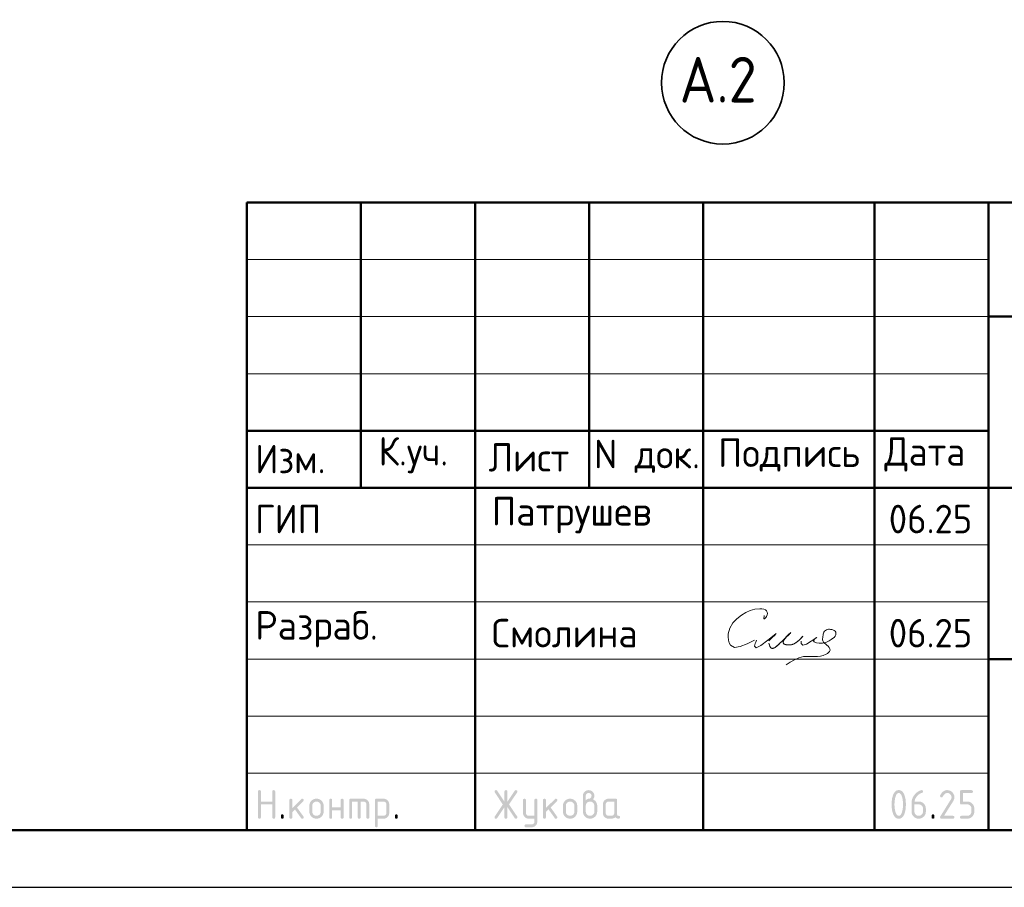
# Model space of a CAD drawing. Header units: millimetres. Extents: x 0 to 50400, y 0 to 35640.
# Tile 11 of 19: x 25213 to 35565, y 0 to 9122. Entities that reach past the tile are written whole.
import ezdxf

# ---------------------------------------------------------------- set-up
doc = ezdxf.new("R2010")
doc.units = ezdxf.units.MM
doc.linetypes.add('______5', pattern=[1320, 960, -120, 120, -120])
doc.layers.add('Standard', color=7, linetype='Continuous', lineweight=25)
doc.layers.add('Оси', color=7, linetype='______5', true_color=0x656565)
doc.styles.add('ISOCPEUR', font='txt')

msp = doc.modelspace()

# ---------------------------------------------------------------- hatches: boundary and pattern name
at = {"layer": 'Standard', "linetype": 'Continuous', "lineweight": 25, "transparency": 33554687}
for points in [[(27719, 737), (27719, 1007), (27719, 1008), (27719, 1010), (27719, 1012), (27720, 1013), (27720, 1015), (27721, 1016), (27722, 1017), (27723, 1018), (27724, 1019), (27725, 1019), (27726, 1020), (27727, 1021), (27729, 1021), (27730, 1021), (27732, 1022), (27734, 1022), (27736, 1022), (27737, 1021), (27739, 1021), (27741, 1021), (27742, 1020), (27743, 1019), (27744, 1019), (27745, 1018), (27746, 1017), (27747, 1016), (27748, 1015), (27748, 1013), (27748, 1012), (27749, 1010), (27749, 1008), (27749, 1007), (27749, 902), (27869, 902), (27869, 1007), (27869, 1008), (27869, 1010), (27869, 1012), (27870, 1013), (27870, 1015), (27871, 1016), (27871, 1017), (27872, 1018), (27873, 1019), (27874, 1019), (27876, 1020), (27877, 1021), (27878, 1021), (27880, 1021), (27882, 1022), (27884, 1022), (27886, 1022), (27887, 1021), (27889, 1021), (27890, 1021), (27892, 1020), (27893, 1019), (27894, 1019), (27895, 1018), (27896, 1017), (27897, 1016), (27897, 1015), (27898, 1013), (27898, 1012), (27898, 1010), (27899, 1008), (27899, 1007), (27899, 737), (27899, 735), (27898, 733), (27898, 731), (27898, 730), (27897, 729), (27897, 727), (27896, 726), (27895, 725), (27894, 724), (27893, 724), (27892, 723), (27890, 722), (27889, 722), (27887, 722), (27886, 722), (27884, 722), (27882, 722), (27880, 722), (27878, 722), (27877, 722), (27876, 723), (27874, 724), (27873, 724), (27872, 725), (27871, 726), (27871, 727), (27870, 729), (27870, 730), (27869, 731), (27869, 733), (27869, 735), (27869, 737), (27869, 872), (27749, 872), (27749, 737), (27749, 735), (27749, 733), (27748, 731), (27748, 730), (27748, 729), (27747, 727), (27746, 726), (27745, 725), (27744, 724), (27743, 724), (27742, 723), (27741, 722), (27739, 722), (27737, 722), (27736, 722), (27734, 722), (27732, 722), (27730, 722), (27729, 722), (27727, 722), (27726, 723), (27725, 724), (27724, 724), (27723, 725), (27722, 726), (27721, 727), (27720, 729), (27720, 730), (27719, 731), (27719, 733), (27719, 735)], [(30310, 844), (30233, 728), (30232, 726), (30230, 725), (30229, 724), (30227, 723), (30226, 722), (30224, 722), (30222, 722), (30220, 722), (30218, 722), (30217, 722), (30215, 722), (30214, 723), (30212, 723), (30211, 724), (30210, 724), (30209, 725), (30208, 726), (30207, 728), (30207, 729), (30206, 730), (30206, 732), (30206, 734), (30205, 735), (30205, 737), (30205, 739), (30206, 741), (30207, 743), (30208, 745), (30292, 871), (30208, 998), (30207, 1000), (30206, 1002), (30205, 1004), (30205, 1006), (30205, 1008), (30206, 1010), (30206, 1011), (30206, 1013), (30207, 1014), (30207, 1015), (30208, 1017), (30209, 1018), (30210, 1019), (30211, 1019), (30212, 1020), (30214, 1021), (30215, 1021), (30217, 1021), (30218, 1022), (30220, 1022), (30222, 1022), (30224, 1021), (30226, 1021), (30227, 1020), (30229, 1019), (30230, 1018), (30232, 1016), (30233, 1015), (30310, 899), (30310, 1007), (30310, 1008), (30310, 1010), (30311, 1012), (30311, 1013), (30312, 1015), (30312, 1016), (30313, 1017), (30314, 1018), (30315, 1019), (30316, 1019), (30317, 1020), (30319, 1021), (30320, 1021), (30322, 1021), (30323, 1022), (30325, 1022), (30327, 1022), (30329, 1021), (30330, 1021), (30332, 1021), (30333, 1020), (30334, 1019), (30336, 1019), (30337, 1018), (30337, 1017), (30338, 1016), (30339, 1015), (30339, 1013), (30340, 1012), (30340, 1010), (30340, 1008), (30340, 1007), (30340, 899), (30418, 1015), (30419, 1016), (30420, 1018), (30422, 1019), (30423, 1020), (30425, 1021), (30427, 1021), (30428, 1022), (30430, 1022), (30432, 1022), (30433, 1021), (30435, 1021), (30436, 1020), (30437, 1020), (30439, 1019), (30440, 1018), (30441, 1017), (30442, 1016), (30443, 1015), (30444, 1013), (30444, 1012), (30445, 1011), (30445, 1009), (30445, 1008), (30445, 1006), (30445, 1004), (30445, 1002), (30444, 1000), (30443, 998), (30358, 871), (30443, 745), (30444, 743), (30445, 741), (30445, 739), (30445, 737), (30445, 735), (30445, 734), (30445, 732), (30444, 731), (30444, 730), (30443, 728), (30442, 727), (30441, 726), (30440, 725), (30439, 724), (30438, 723), (30436, 723), (30435, 722), (30434, 722), (30432, 722), (30431, 722), (30429, 722), (30427, 722), (30425, 722), (30423, 723), (30422, 724), (30420, 725), (30419, 726), (30418, 728), (30340, 844), (30340, 737), (30340, 735), (30340, 733), (30340, 731), (30339, 730), (30339, 729), (30338, 727), (30337, 726), (30337, 725), (30336, 724), (30334, 724), (30333, 723), (30332, 722), (30330, 722), (30329, 722), (30327, 722), (30325, 722), (30323, 722), (30322, 722), (30320, 722), (30319, 722), (30317, 723), (30316, 724), (30315, 724), (30314, 725), (30313, 726), (30312, 727), (30312, 729), (30311, 730), (30311, 731), (30310, 733), (30310, 735), (30310, 737)], [(34965, 1022), (34968, 1022), (34972, 1021), (34976, 1021), (34980, 1020), (34983, 1019), (34987, 1018), (34990, 1017), (34993, 1016), (34997, 1015), (35000, 1013), (35003, 1011), (35006, 1009), (35009, 1007), (35012, 1005), (35015, 1002), (35018, 1000), (35020, 997), (35023, 994), (35025, 991), (35027, 988), (35029, 985), (35031, 982), (35033, 979), (35034, 975), (35035, 972), (35036, 969), (35038, 965), (35038, 962), (35039, 958), (35039, 954), (35040, 950), (35040, 947), (35040, 941), (35039, 936), (35038, 930), (35036, 925), (35034, 920), (35032, 914), (35029, 909), (35026, 903), (34931, 752), (35025, 752), (35026, 752), (35028, 751), (35030, 751), (35031, 751), (35033, 750), (35034, 749), (35035, 749), (35036, 748), (35037, 747), (35037, 746), (35038, 745), (35039, 743), (35039, 742), (35039, 740), (35040, 738), (35040, 737), (35040, 735), (35039, 733), (35039, 731), (35039, 730), (35038, 729), (35037, 727), (35037, 726), (35036, 725), (35035, 724), (35034, 724), (35033, 723), (35031, 722), (35030, 722), (35028, 722), (35026, 722), (35025, 722), (34905, 722), (34903, 722), (34901, 722), (34899, 722), (34898, 722), (34897, 723), (34895, 724), (34894, 724), (34893, 725), (34892, 726), (34892, 727), (34891, 729), (34891, 730), (34890, 731), (34890, 733), (34890, 735), (34890, 737), (34890, 739), (34890, 741), (34891, 743), (34892, 745), (35002, 922), (35004, 925), (35005, 928), (35007, 931), (35008, 934), (35009, 937), (35009, 940), (35010, 943), (35010, 946), (35010, 951), (35009, 955), (35008, 960), (35006, 964), (35005, 968), (35002, 971), (35000, 975), (34996, 978), (34993, 982), (34989, 984), (34986, 987), (34982, 988), (34978, 990), (34974, 991), (34969, 991), (34965, 991), (34961, 991), (34958, 991), (34955, 990), (34952, 989), (34949, 988), (34946, 986), (34943, 984), (34940, 982), (34937, 980), (34934, 977), (34931, 974), (34929, 970), (34926, 967), (34923, 963), (34920, 958), (34918, 954), (34917, 952), (34915, 951), (34914, 949), (34912, 948), (34911, 947), (34909, 947), (34907, 947), (34905, 947), (34903, 947), (34901, 947), (34899, 947), (34898, 947), (34897, 948), (34895, 949), (34894, 949), (34893, 950), (34892, 951), (34892, 952), (34891, 954), (34891, 955), (34890, 956), (34890, 958), (34890, 960), (34890, 961), (34890, 963), (34890, 965), (34890, 966), (34891, 968), (34894, 974), (34898, 980), (34902, 986), (34906, 991), (34910, 996), (34914, 1000), (34919, 1005), (34923, 1008), (34928, 1011), (34933, 1014), (34938, 1016), (34943, 1018), (34948, 1020), (34953, 1021), (34959, 1022)], [(35100, 887), (35100, 1007), (35100, 1008), (35100, 1010), (35100, 1012), (35100, 1013), (35101, 1015), (35102, 1016), (35102, 1017), (35103, 1018), (35104, 1019), (35105, 1019), (35107, 1020), (35108, 1021), (35109, 1021), (35111, 1021), (35113, 1022), (35114, 1022), (35219, 1022), (35221, 1022), (35223, 1021), (35224, 1021), (35226, 1021), (35227, 1020), (35228, 1019), (35229, 1019), (35230, 1018), (35231, 1017), (35232, 1016), (35233, 1014), (35233, 1013), (35234, 1012), (35234, 1010), (35234, 1008), (35234, 1007), (35234, 1005), (35234, 1003), (35234, 1001), (35233, 1000), (35233, 999), (35232, 997), (35231, 996), (35230, 995), (35229, 994), (35228, 994), (35227, 993), (35226, 992), (35224, 992), (35223, 992), (35221, 991), (35219, 991), (35130, 991), (35130, 902), (35174, 902), (35178, 902), (35182, 901), (35186, 901), (35189, 900), (35193, 900), (35196, 899), (35200, 897), (35203, 896), (35207, 895), (35210, 893), (35213, 891), (35216, 889), (35219, 887), (35222, 885), (35225, 882), (35227, 880), (35230, 877), (35232, 874), (35235, 871), (35237, 868), (35239, 865), (35241, 862), (35242, 859), (35244, 855), (35245, 852), (35246, 849), (35247, 845), (35248, 841), (35249, 838), (35249, 834), (35249, 830), (35249, 827), (35249, 797), (35249, 793), (35249, 789), (35249, 785), (35248, 782), (35247, 778), (35246, 775), (35245, 771), (35244, 768), (35242, 764), (35241, 761), (35239, 758), (35237, 755), (35235, 752), (35232, 749), (35230, 746), (35227, 743), (35224, 741), (35222, 738), (35219, 736), (35216, 734), (35213, 732), (35209, 730), (35206, 728), (35203, 727), (35200, 726), (35196, 725), (35193, 724), (35189, 723), (35186, 722), (35182, 722), (35178, 722), (35174, 722), (35114, 722), (35113, 722), (35111, 722), (35109, 722), (35108, 722), (35107, 723), (35105, 724), (35104, 724), (35103, 725), (35102, 726), (35102, 727), (35101, 729), (35100, 730), (35100, 731), (35100, 733), (35100, 735), (35100, 737), (35100, 738), (35100, 740), (35100, 742), (35100, 743), (35101, 745), (35102, 746), (35102, 747), (35103, 748), (35104, 749), (35105, 749), (35107, 750), (35108, 751), (35109, 751), (35111, 751), (35113, 752), (35114, 752), (35174, 752), (35179, 752), (35183, 752), (35188, 753), (35192, 755), (35196, 756), (35199, 759), (35203, 761), (35206, 765), (35209, 768), (35212, 772), (35214, 775), (35216, 779), (35218, 783), (35218, 788), (35219, 792), (35219, 797), (35219, 827), (35219, 831), (35218, 836), (35218, 840), (35216, 844), (35214, 848), (35212, 851), (35209, 855), (35206, 858), (35203, 862), (35199, 864), (35195, 867), (35192, 868), (35188, 870), (35183, 871), (35179, 872), (35174, 872), (35114, 872), (35113, 872), (35111, 872), (35109, 872), (35108, 872), (35107, 873), (35105, 874), (35104, 874), (35103, 875), (35102, 876), (35102, 877), (35101, 879), (35100, 880), (35100, 881), (35100, 883), (35100, 885)], [(28079, 833), (28173, 927), (28174, 928), (28175, 929), (28177, 930), (28178, 930), (28179, 931), (28181, 931), (28182, 931), (28184, 931), (28186, 931), (28187, 931), (28189, 931), (28190, 930), (28192, 930), (28193, 929), (28194, 929), (28195, 928), (28196, 927), (28197, 926), (28197, 924), (28198, 923), (28198, 922), (28198, 920), (28199, 918), (28199, 916), (28199, 915), (28198, 914), (28198, 912), (28198, 911), (28197, 910), (28196, 908), (28195, 907), (28194, 906), (28128, 840), (28196, 745), (28197, 743), (28198, 741), (28199, 739), (28199, 736), (28199, 734), (28198, 733), (28198, 731), (28198, 730), (28197, 728), (28197, 727), (28196, 726), (28195, 725), (28194, 724), (28193, 724), (28192, 723), (28190, 722), (28189, 722), (28187, 722), (28186, 722), (28184, 722), (28182, 722), (28180, 722), (28178, 722), (28177, 723), (28175, 724), (28174, 725), (28172, 726), (28171, 728), (28107, 819), (28079, 791), (28079, 737), (28079, 735), (28078, 733), (28078, 731), (28078, 730), (28077, 729), (28077, 727), (28076, 726), (28075, 725), (28074, 724), (28073, 724), (28072, 723), (28070, 722), (28069, 722), (28067, 722), (28066, 722), (28064, 722), (28062, 722), (28060, 722), (28059, 722), (28057, 722), (28056, 723), (28055, 724), (28053, 724), (28052, 725), (28051, 726), (28051, 727), (28050, 729), (28050, 730), (28049, 731), (28049, 733), (28049, 735), (28049, 737), (28049, 916), (28049, 918), (28049, 920), (28049, 922), (28050, 923), (28050, 924), (28051, 926), (28051, 927), (28052, 928), (28053, 929), (28055, 929), (28056, 930), (28057, 930), (28059, 931), (28060, 931), (28062, 931), (28064, 931), (28066, 931), (28067, 931), (28069, 931), (28070, 930), (28072, 930), (28073, 929), (28074, 929), (28075, 928), (28076, 927), (28077, 926), (28077, 924), (28078, 923), (28078, 922), (28078, 920), (28079, 918), (28079, 916)], [(28498, 811), (28498, 737), (28498, 735), (28498, 733), (28498, 731), (28497, 730), (28497, 729), (28496, 727), (28496, 726), (28495, 725), (28494, 724), (28493, 724), (28491, 723), (28490, 722), (28489, 722), (28487, 722), (28485, 722), (28483, 722), (28481, 722), (28480, 722), (28478, 722), (28477, 722), (28475, 723), (28474, 724), (28473, 724), (28472, 725), (28471, 726), (28470, 727), (28470, 729), (28469, 730), (28469, 731), (28469, 733), (28468, 735), (28468, 737), (28468, 916), (28468, 918), (28469, 920), (28469, 922), (28469, 923), (28470, 924), (28470, 926), (28471, 927), (28472, 928), (28473, 929), (28474, 929), (28475, 930), (28477, 930), (28478, 931), (28480, 931), (28481, 931), (28483, 931), (28485, 931), (28487, 931), (28489, 931), (28490, 930), (28491, 930), (28493, 929), (28494, 929), (28495, 928), (28496, 927), (28496, 926), (28497, 924), (28497, 923), (28498, 922), (28498, 920), (28498, 918), (28498, 916), (28498, 841), (28588, 841), (28588, 916), (28588, 918), (28588, 920), (28588, 922), (28589, 923), (28589, 924), (28590, 926), (28591, 927), (28592, 928), (28593, 929), (28594, 929), (28595, 930), (28596, 930), (28598, 931), (28600, 931), (28601, 931), (28603, 931), (28605, 931), (28607, 931), (28608, 931), (28610, 930), (28611, 930), (28612, 929), (28613, 929), (28614, 928), (28615, 927), (28616, 926), (28617, 924), (28617, 923), (28618, 922), (28618, 920), (28618, 918), (28618, 916), (28618, 737), (28618, 735), (28618, 733), (28618, 731), (28617, 730), (28617, 729), (28616, 727), (28615, 726), (28614, 725), (28613, 724), (28612, 724), (28611, 723), (28610, 722), (28608, 722), (28607, 722), (28605, 722), (28603, 722), (28601, 722), (28600, 722), (28598, 722), (28596, 722), (28595, 723), (28594, 724), (28593, 724), (28592, 725), (28591, 726), (28590, 727), (28589, 729), (28589, 730), (28588, 731), (28588, 733), (28588, 735), (28588, 737), (28588, 811)], [(28693, 931), (28828, 931), (28831, 931), (28834, 931), (28837, 931), (28840, 930), (28843, 930), (28846, 929), (28849, 928), (28851, 927), (28854, 926), (28856, 925), (28859, 923), (28861, 922), (28864, 920), (28866, 918), (28868, 916), (28871, 914), (28873, 912), (28875, 909), (28877, 907), (28878, 905), (28880, 902), (28881, 900), (28883, 897), (28884, 895), (28885, 892), (28886, 889), (28886, 886), (28887, 883), (28887, 881), (28888, 878), (28888, 875), (28888, 871), (28888, 737), (28888, 735), (28888, 733), (28888, 731), (28887, 730), (28887, 729), (28886, 727), (28885, 726), (28884, 725), (28883, 724), (28882, 724), (28881, 723), (28880, 722), (28878, 722), (28877, 722), (28875, 722), (28873, 722), (28871, 722), (28869, 722), (28868, 722), (28866, 722), (28865, 723), (28864, 724), (28863, 724), (28862, 725), (28861, 726), (28860, 727), (28859, 729), (28859, 730), (28858, 731), (28858, 733), (28858, 735), (28858, 737), (28858, 871), (28858, 875), (28857, 877), (28857, 880), (28856, 883), (28855, 886), (28853, 888), (28851, 891), (28849, 893), (28847, 895), (28845, 896), (28842, 898), (28840, 899), (28837, 900), (28834, 901), (28831, 901), (28828, 901), (28798, 901), (28798, 737), (28798, 735), (28798, 733), (28798, 731), (28797, 730), (28797, 729), (28796, 727), (28795, 726), (28794, 725), (28793, 724), (28792, 724), (28791, 723), (28790, 722), (28788, 722), (28787, 722), (28785, 722), (28783, 722), (28781, 722), (28780, 722), (28778, 722), (28777, 722), (28775, 723), (28774, 724), (28773, 724), (28772, 725), (28771, 726), (28770, 727), (28769, 729), (28769, 730), (28769, 731), (28768, 733), (28768, 735), (28768, 737), (28768, 901), (28708, 901), (28708, 737), (28708, 735), (28708, 733), (28708, 731), (28707, 730), (28707, 729), (28706, 727), (28705, 726), (28704, 725), (28704, 724), (28702, 724), (28701, 723), (28700, 722), (28698, 722), (28697, 722), (28695, 722), (28693, 722), (28691, 722), (28690, 722), (28688, 722), (28687, 722), (28685, 723), (28684, 724), (28683, 724), (28682, 725), (28681, 726), (28680, 727), (28680, 729), (28679, 730), (28679, 731), (28678, 733), (28678, 735), (28678, 737), (28678, 916), (28678, 918), (28678, 920), (28679, 922), (28679, 923), (28680, 924), (28680, 926), (28681, 927), (28682, 928), (28683, 929), (28684, 929), (28685, 930), (28687, 930), (28688, 931), (28690, 931), (28691, 931)], [(30625, 691), (30625, 722), (30565, 722), (30562, 722), (30559, 722), (30556, 722), (30553, 723), (30550, 723), (30547, 724), (30545, 725), (30542, 726), (30539, 727), (30537, 728), (30534, 730), (30532, 731), (30529, 733), (30527, 735), (30525, 737), (30523, 739), (30521, 741), (30519, 744), (30517, 746), (30515, 748), (30513, 751), (30512, 753), (30511, 756), (30510, 758), (30509, 761), (30508, 764), (30507, 767), (30506, 769), (30506, 772), (30506, 775), (30505, 778), (30505, 781), (30505, 916), (30505, 918), (30506, 920), (30506, 922), (30506, 923), (30507, 924), (30507, 926), (30508, 927), (30509, 928), (30510, 929), (30511, 929), (30512, 930), (30514, 930), (30515, 931), (30517, 931), (30518, 931), (30520, 931), (30522, 931), (30524, 931), (30526, 931), (30527, 930), (30528, 930), (30530, 929), (30531, 929), (30532, 928), (30533, 927), (30533, 926), (30534, 924), (30534, 923), (30535, 922), (30535, 920), (30535, 918), (30535, 916), (30535, 782), (30535, 779), (30536, 776), (30536, 773), (30538, 770), (30539, 768), (30540, 765), (30542, 763), (30544, 760), (30546, 758), (30549, 757), (30551, 755), (30554, 754), (30557, 753), (30559, 752), (30562, 752), (30565, 752), (30625, 752), (30625, 916), (30625, 918), (30625, 920), (30625, 922), (30626, 923), (30626, 924), (30627, 926), (30628, 927), (30629, 928), (30630, 929), (30631, 929), (30632, 930), (30633, 930), (30635, 931), (30636, 931), (30638, 931), (30640, 931), (30642, 931), (30644, 931), (30645, 931), (30647, 930), (30648, 930), (30649, 929), (30650, 929), (30651, 928), (30652, 927), (30653, 926), (30654, 924), (30654, 923), (30655, 922), (30655, 920), (30655, 918), (30655, 916), (30655, 692), (30655, 688), (30655, 685), (30655, 682), (30654, 680), (30653, 677), (30653, 674), (30652, 671), (30651, 669), (30650, 666), (30648, 663), (30647, 661), (30645, 658), (30644, 656), (30642, 654), (30640, 651), (30638, 649), (30636, 647), (30634, 645), (30631, 643), (30629, 641), (30627, 640), (30624, 638), (30621, 637), (30619, 636), (30616, 635), (30613, 634), (30611, 633), (30608, 633), (30605, 632), (30602, 632), (30599, 632), (30596, 632), (30535, 632), (30534, 632), (30532, 632), (30530, 632), (30529, 633), (30527, 633), (30526, 634), (30525, 634), (30524, 635), (30523, 636), (30522, 638), (30522, 639), (30521, 640), (30521, 642), (30521, 643), (30520, 645), (30520, 647), (30520, 648), (30521, 650), (30521, 651), (30522, 652), (30522, 654), (30523, 655), (30524, 656), (30525, 657), (30526, 658), (30527, 659), (30529, 660), (30530, 661), (30531, 661), (30533, 661), (30534, 662), (30535, 662), (30595, 662), (30598, 662), (30601, 662), (30604, 663), (30607, 664), (30609, 665), (30612, 666), (30614, 668), (30616, 670), (30619, 672), (30620, 675), (30622, 677), (30623, 680), (30624, 682), (30624, 685), (30625, 688)], [(30745, 833), (30840, 927), (30841, 928), (30842, 929), (30843, 930), (30844, 930), (30846, 931), (30847, 931), (30849, 931), (30850, 931), (30852, 931), (30854, 931), (30855, 931), (30857, 930), (30858, 930), (30859, 929), (30860, 929), (30861, 928), (30862, 927), (30863, 926), (30864, 924), (30864, 923), (30865, 922), (30865, 920), (30865, 918), (30865, 916), (30865, 915), (30865, 914), (30865, 912), (30864, 911), (30863, 910), (30863, 908), (30862, 907), (30861, 906), (30795, 840), (30862, 745), (30864, 743), (30864, 741), (30865, 739), (30865, 736), (30865, 734), (30865, 733), (30865, 731), (30864, 730), (30864, 728), (30863, 727), (30862, 726), (30861, 725), (30860, 724), (30859, 724), (30858, 723), (30857, 722), (30855, 722), (30854, 722), (30852, 722), (30850, 722), (30848, 722), (30846, 722), (30845, 722), (30843, 723), (30842, 724), (30840, 725), (30839, 726), (30838, 728), (30773, 819), (30745, 791), (30745, 737), (30745, 735), (30745, 733), (30745, 731), (30744, 730), (30744, 729), (30743, 727), (30742, 726), (30741, 725), (30741, 724), (30739, 724), (30738, 723), (30737, 722), (30735, 722), (30734, 722), (30732, 722), (30730, 722), (30728, 722), (30727, 722), (30725, 722), (30724, 722), (30722, 723), (30721, 724), (30720, 724), (30719, 725), (30718, 726), (30717, 727), (30717, 729), (30716, 730), (30716, 731), (30715, 733), (30715, 735), (30715, 737), (30715, 916), (30715, 918), (30715, 920), (30716, 922), (30716, 923), (30717, 924), (30717, 926), (30718, 927), (30719, 928), (30720, 929), (30721, 929), (30722, 930), (30724, 930), (30725, 931), (30727, 931), (30728, 931), (30730, 931), (30732, 931), (30734, 931), (30735, 931), (30737, 930), (30738, 930), (30739, 929), (30741, 929), (30741, 928), (30742, 927), (30743, 926), (30744, 924), (30744, 923), (30745, 922), (30745, 920), (30745, 918), (30745, 916)], [(27959, 752), (27959, 753), (27959, 755), (27959, 757), (27960, 758), (27960, 760), (27961, 761), (27962, 762), (27963, 763), (27963, 764), (27965, 765), (27966, 765), (27967, 766), (27969, 766), (27970, 766), (27972, 767), (27974, 767), (27976, 767), (27977, 766), (27979, 766), (27980, 766), (27982, 765), (27983, 765), (27984, 764), (27985, 763), (27986, 762), (27987, 761), (27987, 760), (27988, 758), (27988, 757), (27989, 755), (27989, 753), (27989, 752), (27989, 737), (27989, 735), (27989, 733), (27988, 731), (27988, 730), (27987, 729), (27987, 727), (27986, 726), (27985, 725), (27984, 724), (27983, 724), (27982, 723), (27980, 722), (27979, 722), (27977, 722), (27976, 722), (27974, 722), (27972, 722), (27970, 722), (27969, 722), (27967, 722), (27966, 723), (27965, 724), (27963, 724), (27963, 725), (27962, 726), (27961, 727), (27960, 729), (27960, 730), (27959, 731), (27959, 733), (27959, 735), (27959, 737)], [(29158, 752), (29158, 753), (29158, 755), (29158, 757), (29159, 758), (29159, 760), (29160, 761), (29161, 762), (29162, 763), (29163, 764), (29164, 765), (29165, 765), (29166, 766), (29168, 766), (29169, 766), (29171, 767), (29173, 767), (29175, 767), (29177, 766), (29178, 766), (29180, 766), (29181, 765), (29182, 765), (29183, 764), (29184, 763), (29185, 762), (29186, 761), (29187, 760), (29187, 758), (29188, 757), (29188, 755), (29188, 753), (29188, 752), (29188, 737), (29188, 735), (29188, 733), (29188, 731), (29187, 730), (29187, 729), (29186, 727), (29185, 726), (29184, 725), (29183, 724), (29182, 724), (29181, 723), (29180, 722), (29178, 722), (29177, 722), (29175, 722), (29173, 722), (29171, 722), (29169, 722), (29168, 722), (29166, 722), (29165, 723), (29164, 724), (29163, 724), (29162, 725), (29161, 726), (29160, 727), (29159, 729), (29159, 730), (29158, 731), (29158, 733), (29158, 735), (29158, 737)], [(34800, 752), (34800, 753), (34800, 755), (34800, 757), (34801, 758), (34801, 760), (34802, 761), (34803, 762), (34804, 763), (34804, 764), (34806, 765), (34807, 765), (34808, 766), (34810, 766), (34811, 766), (34813, 767), (34815, 767), (34817, 767), (34818, 766), (34820, 766), (34821, 766), (34823, 765), (34824, 765), (34825, 764), (34826, 763), (34827, 762), (34828, 761), (34828, 760), (34829, 758), (34829, 757), (34830, 755), (34830, 753), (34830, 752), (34830, 737), (34830, 735), (34830, 733), (34829, 731), (34829, 730), (34828, 729), (34828, 727), (34827, 726), (34826, 725), (34825, 724), (34824, 724), (34823, 723), (34821, 722), (34820, 722), (34818, 722), (34817, 722), (34815, 722), (34813, 722), (34811, 722), (34810, 722), (34808, 722), (34807, 723), (34806, 724), (34804, 724), (34804, 725), (34803, 726), (34802, 727), (34801, 729), (34801, 730), (34800, 731), (34800, 733), (34800, 735), (34800, 737)]]:
    msp.add_hatch(color=7, dxfattribs=at).paths.add_polyline_path(points, flags=16)
h = msp.add_hatch(color=7, dxfattribs=at)
h.paths.add_polyline_path([(31165, 916), (31170, 920), (31174, 923), (31179, 926), (31183, 928), (31188, 930), (31192, 931), (31196, 931), (31200, 931), (31202, 931), (31204, 932), (31207, 933), (31209, 934), (31211, 935), (31213, 937), (31215, 939), (31217, 942), (31219, 944), (31221, 947), (31222, 949), (31223, 952), (31224, 954), (31224, 957), (31225, 959), (31225, 961), (31225, 965), (31224, 968), (31224, 970), (31223, 973), (31222, 976), (31220, 978), (31218, 981), (31216, 983), (31214, 985), (31212, 987), (31209, 988), (31207, 989), (31204, 990), (31201, 991), (31198, 991), (31195, 991), (31192, 991), (31189, 991), (31186, 990), (31183, 989), (31181, 988), (31178, 987), (31176, 985), (31174, 983), (31171, 981), (31170, 978), (31168, 976), (31167, 973), (31166, 970), (31165, 967), (31165, 965), (31165, 961)])
h.paths.add_polyline_path([(31240, 925), (31245, 923), (31249, 920), (31254, 918), (31258, 914), (31262, 911), (31266, 907), (31269, 903), (31272, 898), (31275, 893), (31278, 888), (31280, 883), (31282, 878), (31283, 873), (31284, 868), (31285, 862), (31285, 857), (31285, 797), (31285, 793), (31284, 789), (31284, 785), (31283, 781), (31282, 778), (31281, 774), (31280, 771), (31279, 768), (31278, 764), (31276, 761), (31274, 758), (31272, 755), (31270, 752), (31268, 749), (31265, 746), (31263, 743), (31260, 741), (31257, 738), (31254, 736), (31251, 734), (31248, 732), (31245, 730), (31242, 728), (31238, 727), (31235, 726), (31232, 725), (31228, 724), (31225, 723), (31221, 722), (31217, 722), (31214, 722), (31210, 722), (31206, 722), (31202, 722), (31198, 722), (31195, 723), (31191, 724), (31188, 725), (31184, 726), (31181, 727), (31177, 728), (31174, 730), (31171, 732), (31168, 734), (31165, 736), (31162, 738), (31159, 741), (31157, 743), (31154, 746), (31151, 749), (31149, 752), (31147, 755), (31145, 758), (31143, 761), (31142, 764), (31140, 768), (31139, 771), (31138, 774), (31137, 778), (31136, 782), (31136, 785), (31135, 789), (31135, 793), (31135, 797), (31135, 962), (31135, 965), (31135, 968), (31135, 971), (31136, 974), (31136, 977), (31137, 979), (31138, 982), (31139, 985), (31140, 987), (31142, 990), (31143, 993), (31145, 995), (31146, 997), (31148, 1000), (31150, 1002), (31152, 1004), (31154, 1006), (31157, 1008), (31159, 1010), (31161, 1012), (31164, 1013), (31166, 1015), (31169, 1016), (31172, 1017), (31174, 1018), (31177, 1019), (31180, 1020), (31183, 1020), (31186, 1021), (31189, 1021), (31192, 1022), (31195, 1022), (31198, 1022), (31201, 1021), (31204, 1021), (31207, 1020), (31210, 1020), (31212, 1019), (31215, 1018), (31218, 1017), (31221, 1016), (31223, 1015), (31226, 1013), (31228, 1012), (31230, 1010), (31233, 1008), (31235, 1006), (31237, 1004), (31239, 1002), (31241, 1000), (31243, 997), (31245, 995), (31246, 992), (31248, 990), (31249, 987), (31250, 985), (31251, 982), (31252, 979), (31253, 976), (31253, 974), (31254, 971), (31254, 968), (31254, 965), (31254, 962), (31254, 956), (31254, 951), (31253, 946), (31251, 941), (31249, 937), (31246, 933), (31243, 929)], flags=16)
h.paths.add_polyline_path([(31254, 797), (31254, 857), (31254, 861), (31254, 866), (31253, 870), (31251, 874), (31250, 878), (31247, 881), (31245, 885), (31241, 888), (31238, 892), (31235, 894), (31231, 897), (31227, 898), (31223, 900), (31219, 901), (31214, 902), (31210, 902), (31205, 902), (31201, 901), (31196, 900), (31192, 898), (31188, 897), (31185, 894), (31181, 892), (31178, 888), (31175, 885), (31172, 881), (31170, 878), (31168, 874), (31167, 870), (31166, 866), (31165, 861), (31165, 857), (31165, 797), (31165, 792), (31166, 788), (31167, 783), (31168, 779), (31170, 775), (31172, 772), (31175, 768), (31178, 765), (31181, 761), (31185, 759), (31188, 756), (31192, 755), (31196, 753), (31201, 752), (31205, 752), (31210, 752), (31214, 752), (31219, 752), (31223, 753), (31227, 755), (31231, 757), (31235, 759), (31238, 761), (31241, 765), (31245, 768), (31247, 772), (31250, 775), (31251, 779), (31253, 783), (31254, 788), (31254, 792)])
h = msp.add_hatch(color=7, dxfattribs=at)
h.paths.add_polyline_path([(34500, 872), (34500, 881), (34499, 890), (34499, 899), (34498, 908), (34497, 916), (34495, 925), (34494, 934), (34492, 942), (34490, 948), (34489, 953), (34487, 959), (34485, 964), (34483, 968), (34481, 972), (34479, 976), (34477, 979), (34474, 982), (34472, 984), (34469, 987), (34467, 988), (34464, 990), (34461, 991), (34458, 991), (34455, 991), (34452, 991), (34449, 991), (34446, 990), (34443, 988), (34441, 987), (34438, 984), (34436, 982), (34433, 979), (34431, 976), (34429, 972), (34427, 968), (34425, 963), (34423, 959), (34422, 953), (34420, 948), (34418, 942), (34416, 933), (34415, 925), (34413, 916), (34412, 907), (34411, 898), (34411, 890), (34410, 881), (34410, 872), (34410, 862), (34411, 853), (34411, 844), (34412, 835), (34413, 827), (34415, 818), (34416, 810), (34418, 801), (34420, 795), (34421, 790), (34423, 784), (34425, 780), (34427, 775), (34429, 771), (34431, 767), (34433, 764), (34436, 761), (34438, 759), (34441, 756), (34443, 755), (34446, 753), (34449, 752), (34452, 752), (34455, 752), (34458, 752), (34461, 752), (34464, 753), (34467, 755), (34469, 756), (34472, 759), (34474, 761), (34477, 764), (34479, 767), (34481, 771), (34483, 775), (34485, 780), (34487, 784), (34489, 790), (34490, 795), (34492, 801), (34494, 810), (34495, 818), (34497, 827), (34498, 835), (34499, 844), (34499, 853), (34500, 862)])
h.paths.add_polyline_path([(34530, 872), (34530, 865), (34530, 858), (34529, 852), (34529, 846), (34529, 839), (34528, 833), (34527, 827), (34527, 822), (34526, 816), (34525, 810), (34524, 805), (34522, 799), (34521, 794), (34520, 789), (34518, 784), (34517, 779), (34514, 772), (34512, 765), (34509, 759), (34506, 754), (34502, 748), (34499, 744), (34495, 739), (34492, 736), (34488, 732), (34484, 730), (34479, 727), (34475, 725), (34470, 723), (34465, 722), (34460, 722), (34455, 722), (34450, 722), (34445, 722), (34440, 723), (34435, 725), (34431, 727), (34426, 730), (34422, 732), (34418, 736), (34414, 739), (34411, 744), (34408, 748), (34404, 754), (34401, 759), (34398, 765), (34396, 771), (34393, 779), (34392, 783), (34390, 789), (34389, 794), (34388, 799), (34386, 804), (34385, 810), (34384, 816), (34383, 821), (34383, 827), (34382, 833), (34381, 839), (34381, 846), (34381, 852), (34380, 858), (34380, 865), (34380, 872), (34380, 878), (34380, 885), (34381, 891), (34381, 898), (34381, 904), (34382, 910), (34383, 916), (34383, 922), (34384, 928), (34385, 933), (34386, 939), (34388, 944), (34389, 949), (34390, 954), (34392, 960), (34393, 964), (34396, 972), (34398, 978), (34401, 984), (34404, 989), (34408, 995), (34411, 999), (34414, 1004), (34418, 1007), (34422, 1011), (34426, 1014), (34431, 1016), (34435, 1018), (34440, 1020), (34445, 1021), (34450, 1022), (34455, 1022), (34460, 1022), (34465, 1021), (34470, 1020), (34475, 1018), (34479, 1016), (34484, 1013), (34488, 1011), (34492, 1007), (34495, 1004), (34499, 999), (34502, 995), (34506, 989), (34509, 984), (34512, 978), (34514, 971), (34517, 964), (34518, 959), (34520, 954), (34521, 949), (34522, 944), (34524, 938), (34525, 933), (34526, 927), (34527, 922), (34527, 916), (34528, 910), (34529, 904), (34529, 897), (34529, 891), (34530, 885), (34530, 878)], flags=16)
h = msp.add_hatch(color=7, dxfattribs=at)
h.paths.add_polyline_path([(34620, 872), (34620, 797), (34620, 792), (34621, 788), (34622, 783), (34623, 779), (34625, 775), (34627, 772), (34630, 768), (34633, 765), (34636, 761), (34640, 759), (34644, 756), (34647, 755), (34651, 753), (34656, 752), (34660, 752), (34665, 752), (34670, 752), (34674, 752), (34678, 753), (34682, 755), (34686, 757), (34690, 759), (34693, 761), (34697, 765), (34700, 768), (34702, 772), (34705, 775), (34706, 779), (34708, 783), (34709, 788), (34710, 792), (34710, 797), (34710, 827), (34710, 831), (34709, 836), (34708, 840), (34706, 844), (34705, 848), (34702, 852), (34700, 855), (34697, 858), (34693, 862), (34690, 864), (34686, 867), (34682, 868), (34678, 870), (34674, 871), (34669, 872), (34665, 872)])
h.paths.add_polyline_path([(34695, 1022), (34697, 1022), (34698, 1021), (34700, 1021), (34701, 1021), (34703, 1020), (34704, 1019), (34705, 1019), (34706, 1018), (34707, 1017), (34708, 1016), (34708, 1015), (34709, 1013), (34709, 1012), (34709, 1010), (34710, 1008), (34710, 1007), (34710, 1004), (34709, 1002), (34709, 999), (34708, 998), (34707, 996), (34705, 995), (34704, 994), (34702, 994), (34698, 993), (34694, 991), (34690, 990), (34686, 988), (34682, 986), (34678, 984), (34675, 982), (34671, 979), (34667, 977), (34664, 974), (34660, 971), (34657, 968), (34654, 965), (34650, 961), (34647, 958), (34644, 954), (34639, 947), (34635, 941), (34631, 935), (34628, 928), (34626, 922), (34624, 915), (34622, 908), (34621, 902), (34665, 902), (34669, 902), (34673, 901), (34676, 901), (34680, 900), (34684, 900), (34687, 899), (34691, 898), (34694, 896), (34697, 895), (34701, 893), (34704, 891), (34707, 889), (34710, 887), (34713, 885), (34715, 883), (34718, 880), (34721, 877), (34723, 874), (34726, 871), (34728, 868), (34730, 865), (34731, 862), (34733, 859), (34734, 856), (34736, 852), (34737, 849), (34738, 845), (34738, 842), (34739, 838), (34739, 834), (34740, 831), (34740, 827), (34740, 797), (34740, 793), (34739, 789), (34739, 785), (34738, 781), (34738, 778), (34737, 774), (34736, 771), (34734, 768), (34733, 764), (34731, 761), (34729, 758), (34727, 755), (34725, 752), (34723, 749), (34721, 746), (34718, 743), (34715, 741), (34712, 738), (34709, 736), (34706, 734), (34703, 732), (34700, 730), (34697, 728), (34694, 727), (34690, 726), (34687, 725), (34683, 724), (34680, 723), (34676, 722), (34672, 722), (34669, 722), (34665, 722), (34661, 722), (34657, 722), (34653, 722), (34650, 723), (34646, 724), (34643, 725), (34639, 726), (34636, 727), (34633, 728), (34629, 730), (34626, 732), (34623, 734), (34620, 736), (34617, 738), (34614, 741), (34612, 743), (34609, 746), (34607, 749), (34604, 752), (34602, 755), (34600, 758), (34598, 761), (34597, 764), (34595, 767), (34594, 771), (34593, 774), (34592, 778), (34591, 781), (34591, 785), (34590, 788), (34590, 792), (34590, 796), (34590, 887), (34590, 893), (34590, 899), (34591, 905), (34592, 911), (34593, 917), (34595, 923), (34596, 929), (34598, 934), (34601, 940), (34603, 945), (34606, 951), (34609, 956), (34612, 961), (34616, 966), (34620, 971), (34624, 976), (34627, 980), (34630, 983), (34634, 986), (34637, 990), (34641, 993), (34644, 996), (34648, 999), (34651, 1001), (34655, 1004), (34658, 1006), (34662, 1009), (34666, 1011), (34670, 1013), (34673, 1015), (34677, 1017), (34681, 1018), (34683, 1019), (34685, 1020), (34687, 1020), (34689, 1021), (34691, 1021), (34692, 1021), (34693, 1022)], flags=16)
h = msp.add_hatch(color=7, dxfattribs=at)
h.paths.add_polyline_path([(28259, 796), (28259, 856), (28259, 860), (28259, 864), (28259, 868), (28260, 871), (28261, 875), (28262, 878), (28263, 882), (28264, 885), (28265, 889), (28267, 892), (28269, 895), (28271, 898), (28273, 901), (28275, 904), (28278, 907), (28280, 909), (28283, 912), (28286, 915), (28289, 917), (28292, 919), (28295, 921), (28298, 923), (28301, 925), (28305, 926), (28308, 927), (28311, 928), (28315, 929), (28318, 930), (28322, 931), (28326, 931), (28329, 931), (28333, 931), (28337, 931), (28341, 931), (28345, 931), (28349, 930), (28352, 929), (28356, 928), (28359, 927), (28362, 926), (28366, 925), (28369, 923), (28372, 921), (28375, 919), (28378, 917), (28381, 915), (28384, 912), (28387, 910), (28389, 907), (28392, 904), (28394, 901), (28396, 898), (28398, 895), (28400, 892), (28401, 889), (28403, 886), (28404, 882), (28405, 879), (28406, 875), (28407, 872), (28408, 868), (28408, 864), (28408, 860), (28408, 856), (28408, 796), (28408, 793), (28408, 789), (28408, 785), (28407, 781), (28406, 778), (28405, 774), (28404, 771), (28403, 768), (28401, 764), (28400, 761), (28398, 758), (28396, 755), (28394, 752), (28391, 749), (28389, 746), (28386, 743), (28384, 741), (28381, 738), (28378, 736), (28375, 734), (28372, 732), (28369, 730), (28365, 728), (28362, 727), (28359, 726), (28355, 725), (28352, 724), (28348, 723), (28345, 722), (28341, 722), (28337, 722), (28333, 722), (28329, 722), (28326, 722), (28322, 722), (28318, 723), (28315, 724), (28311, 725), (28308, 726), (28305, 727), (28301, 728), (28298, 730), (28295, 732), (28292, 734), (28289, 736), (28286, 738), (28283, 741), (28280, 743), (28278, 746), (28275, 749), (28273, 752), (28271, 755), (28269, 758), (28267, 761), (28265, 764), (28264, 768), (28263, 771), (28262, 774), (28261, 778), (28260, 781), (28259, 785), (28259, 789), (28259, 793)], flags=16)
h.paths.add_polyline_path([(28378, 797), (28378, 857), (28378, 861), (28377, 866), (28377, 870), (28375, 874), (28373, 878), (28371, 881), (28368, 885), (28365, 888), (28362, 892), (28358, 894), (28355, 897), (28351, 898), (28347, 900), (28342, 901), (28338, 902), (28333, 902), (28329, 902), (28324, 901), (28320, 900), (28316, 898), (28312, 897), (28309, 894), (28305, 892), (28302, 888), (28298, 885), (28296, 881), (28293, 878), (28292, 874), (28290, 870), (28289, 866), (28289, 861), (28289, 857), (28289, 797), (28289, 792), (28289, 788), (28290, 783), (28292, 779), (28293, 775), (28296, 772), (28298, 768), (28302, 765), (28305, 761), (28308, 759), (28312, 756), (28316, 755), (28320, 753), (28324, 752), (28329, 752), (28333, 752), (28338, 752), (28342, 752), (28347, 753), (28351, 755), (28355, 757), (28358, 759), (28362, 761), (28365, 765), (28368, 768), (28371, 772), (28373, 775), (28375, 779), (28377, 783), (28377, 788), (28378, 792)])
h = msp.add_hatch(color=7, dxfattribs=at)
h.paths.add_polyline_path([(28948, 916), (28948, 918), (28948, 920), (28949, 922), (28949, 923), (28950, 924), (28950, 926), (28951, 927), (28952, 928), (28953, 929), (28954, 929), (28955, 930), (28957, 930), (28958, 931), (28960, 931), (28961, 931), (28963, 931), (29038, 931), (29041, 931), (29044, 931), (29047, 931), (29050, 930), (29053, 930), (29056, 929), (29059, 928), (29061, 927), (29064, 926), (29066, 925), (29069, 923), (29071, 922), (29074, 920), (29076, 918), (29078, 916), (29080, 914), (29083, 912), (29085, 910), (29086, 907), (29088, 905), (29090, 902), (29091, 900), (29092, 897), (29094, 895), (29095, 892), (29095, 889), (29096, 886), (29097, 884), (29097, 881), (29098, 878), (29098, 875), (29098, 871), (29098, 781), (29098, 778), (29098, 775), (29097, 772), (29097, 769), (29096, 767), (29095, 764), (29095, 761), (29094, 758), (29092, 756), (29091, 753), (29090, 751), (29088, 748), (29086, 746), (29085, 744), (29083, 741), (29081, 739), (29078, 737), (29076, 735), (29074, 733), (29071, 731), (29069, 730), (29066, 728), (29064, 727), (29061, 726), (29059, 725), (29056, 724), (29053, 723), (29050, 723), (29047, 722), (29044, 722), (29041, 722), (29038, 722), (28978, 722), (28978, 647), (28978, 645), (28978, 643), (28978, 641), (28977, 640), (28977, 639), (28976, 638), (28975, 636), (28974, 635), (28973, 634), (28972, 634), (28971, 633), (28970, 633), (28968, 632), (28967, 632), (28965, 632), (28963, 632), (28961, 632), (28960, 632), (28958, 632), (28957, 633), (28955, 633), (28954, 634), (28953, 634), (28952, 635), (28951, 636), (28950, 638), (28950, 639), (28949, 640), (28949, 641), (28948, 643), (28948, 645), (28948, 647)], flags=16)
h.paths.add_polyline_path([(28978, 901), (28978, 752), (29038, 752), (29041, 752), (29044, 752), (29047, 753), (29049, 754), (29052, 755), (29054, 757), (29057, 758), (29059, 760), (29061, 763), (29063, 765), (29065, 767), (29066, 770), (29067, 773), (29067, 776), (29068, 778), (29068, 782), (29068, 871), (29068, 875), (29067, 877), (29067, 880), (29066, 883), (29065, 886), (29063, 888), (29061, 891), (29059, 893), (29057, 895), (29055, 896), (29052, 898), (29050, 899), (29047, 900), (29044, 901), (29041, 901), (29038, 901)])
h = msp.add_hatch(color=7, dxfattribs=at)
h.paths.add_polyline_path([(30925, 796), (30925, 856), (30925, 860), (30925, 864), (30926, 868), (30926, 871), (30927, 875), (30928, 878), (30929, 882), (30930, 885), (30932, 889), (30934, 892), (30935, 895), (30937, 898), (30939, 901), (30942, 904), (30944, 907), (30947, 909), (30950, 912), (30952, 915), (30955, 917), (30958, 919), (30961, 921), (30965, 923), (30968, 925), (30971, 926), (30974, 927), (30978, 928), (30981, 929), (30985, 930), (30988, 931), (30992, 931), (30996, 931), (31000, 931), (31004, 931), (31008, 931), (31011, 931), (31015, 930), (31019, 929), (31022, 928), (31026, 927), (31029, 926), (31032, 925), (31035, 923), (31039, 921), (31042, 919), (31045, 917), (31047, 915), (31050, 912), (31053, 910), (31056, 907), (31058, 904), (31060, 901), (31063, 898), (31065, 895), (31066, 892), (31068, 889), (31069, 886), (31071, 882), (31072, 879), (31073, 875), (31073, 872), (31074, 868), (31074, 864), (31075, 860), (31075, 856), (31075, 796), (31075, 793), (31074, 789), (31074, 785), (31073, 781), (31073, 778), (31072, 774), (31071, 771), (31069, 768), (31068, 764), (31066, 761), (31064, 758), (31062, 755), (31060, 752), (31058, 749), (31056, 746), (31053, 743), (31050, 741), (31047, 738), (31044, 736), (31041, 734), (31038, 732), (31035, 730), (31032, 728), (31029, 727), (31025, 726), (31022, 725), (31018, 724), (31015, 723), (31011, 722), (31007, 722), (31004, 722), (31000, 722), (30996, 722), (30992, 722), (30988, 722), (30985, 723), (30981, 724), (30978, 725), (30974, 726), (30971, 727), (30968, 728), (30965, 730), (30961, 732), (30958, 734), (30955, 736), (30952, 738), (30950, 741), (30947, 743), (30944, 746), (30942, 749), (30939, 752), (30937, 755), (30935, 758), (30934, 761), (30932, 764), (30930, 768), (30929, 771), (30928, 774), (30927, 778), (30926, 781), (30926, 785), (30925, 789), (30925, 793)], flags=16)
h.paths.add_polyline_path([(31045, 797), (31045, 857), (31045, 861), (31044, 866), (31043, 870), (31041, 874), (31040, 878), (31037, 881), (31035, 885), (31032, 888), (31028, 892), (31025, 894), (31021, 897), (31017, 898), (31013, 900), (31009, 901), (31004, 902), (31000, 902), (30995, 902), (30991, 901), (30987, 900), (30983, 898), (30979, 897), (30975, 894), (30971, 892), (30968, 888), (30965, 885), (30962, 881), (30960, 878), (30958, 874), (30957, 870), (30956, 866), (30955, 861), (30955, 857), (30955, 797), (30955, 792), (30956, 788), (30957, 783), (30958, 779), (30960, 775), (30962, 772), (30965, 768), (30968, 765), (30971, 761), (30975, 759), (30979, 756), (30983, 755), (30986, 753), (30991, 752), (30995, 752), (31000, 752), (31004, 752), (31009, 752), (31013, 753), (31017, 755), (31021, 757), (31025, 759), (31028, 761), (31032, 765), (31035, 768), (31037, 772), (31040, 775), (31041, 779), (31043, 783), (31044, 788), (31045, 792)])
h = msp.add_hatch(color=7, dxfattribs=at)
h.paths.add_polyline_path([(31464, 901), (31405, 901), (31401, 901), (31399, 901), (31396, 900), (31393, 899), (31390, 898), (31388, 896), (31386, 895), (31383, 893), (31381, 890), (31380, 888), (31378, 886), (31377, 883), (31376, 880), (31375, 877), (31375, 874), (31375, 871), (31375, 782), (31375, 778), (31375, 776), (31376, 773), (31377, 770), (31378, 768), (31380, 765), (31381, 763), (31384, 760), (31386, 758), (31388, 757), (31391, 755), (31393, 754), (31396, 753), (31399, 752), (31402, 752), (31405, 752), (31434, 752), (31438, 752), (31440, 752), (31443, 753), (31446, 754), (31449, 755), (31451, 757), (31453, 758), (31456, 760), (31458, 763), (31459, 765), (31461, 767), (31462, 770), (31463, 773), (31464, 776), (31464, 778), (31464, 782)])
h.paths.add_polyline_path([(31524, 737), (31524, 735), (31524, 733), (31524, 731), (31523, 730), (31523, 729), (31522, 727), (31522, 726), (31521, 725), (31520, 724), (31519, 724), (31517, 723), (31516, 722), (31515, 722), (31513, 722), (31511, 722), (31509, 722), (31504, 722), (31499, 723), (31495, 724), (31490, 726), (31486, 728), (31482, 730), (31478, 733), (31475, 737), (31471, 733), (31466, 730), (31462, 728), (31457, 726), (31452, 724), (31446, 723), (31441, 722), (31434, 722), (31405, 722), (31401, 722), (31398, 722), (31395, 722), (31392, 723), (31390, 723), (31387, 724), (31384, 725), (31381, 726), (31379, 727), (31376, 728), (31374, 730), (31371, 731), (31369, 733), (31366, 735), (31364, 737), (31362, 739), (31360, 741), (31358, 743), (31356, 746), (31354, 748), (31353, 751), (31351, 753), (31350, 756), (31349, 758), (31348, 761), (31347, 764), (31346, 766), (31346, 769), (31345, 772), (31345, 775), (31345, 778), (31345, 781), (31345, 871), (31345, 875), (31345, 878), (31345, 881), (31346, 884), (31346, 886), (31347, 889), (31348, 892), (31349, 895), (31350, 897), (31351, 900), (31353, 902), (31354, 905), (31356, 907), (31358, 910), (31360, 912), (31362, 914), (31364, 916), (31366, 918), (31369, 920), (31371, 922), (31374, 923), (31376, 925), (31379, 926), (31381, 927), (31384, 928), (31387, 929), (31390, 930), (31392, 930), (31395, 931), (31398, 931), (31401, 931), (31405, 931), (31479, 931), (31481, 931), (31483, 931), (31485, 931), (31486, 930), (31487, 930), (31489, 929), (31490, 929), (31491, 928), (31492, 927), (31492, 926), (31493, 924), (31493, 923), (31494, 922), (31494, 920), (31494, 918), (31494, 916), (31494, 767), (31494, 765), (31495, 763), (31495, 761), (31495, 760), (31496, 759), (31496, 757), (31497, 756), (31498, 755), (31499, 754), (31500, 754), (31501, 753), (31503, 752), (31504, 752), (31506, 752), (31508, 752), (31509, 752), (31511, 752), (31513, 751), (31515, 751), (31516, 751), (31517, 750), (31519, 749), (31520, 749), (31521, 748), (31522, 747), (31522, 746), (31523, 744), (31523, 743), (31524, 742), (31524, 740), (31524, 738)], flags=16)

# ---------------------------------------------------------------- linework, layer by layer
at = {"layer": 'Standard', "color": 7, "linetype": 'Continuous', "lineweight": 50, "transparency": 33554687}
for p, q in [((27600, 600), (27600, 7200)), ((27600, 7200), (49800, 7200)), ((28800, 4200), (28800, 7200)), ((30000, 600), (30000, 7200)), ((31200, 4200), (31200, 7200)), ((32400, 600), (32400, 7200)), ((34200, 600), (34200, 7200)), ((35400, 600), (35400, 7200)), ((35400, 6000), (49800, 6000)), ((27600, 4800), (35400, 4800)), ((27600, 4800), (35400, 4800)), ((27600, 4200), (35400, 4200)), ((27600, 4200), (35400, 4200)), ((35400, 4200), (49800, 4200)), ((35400, 2400), (49800, 2400))]:
    msp.add_line(p, q, dxfattribs=at)
at = {"layer": 'Standard', "color": 7, "linetype": 'Continuous', "lineweight": 13, "transparency": 33554687}
for p, q in [((27600, 6600), (35400, 6600)), ((27600, 6000), (35400, 6000)), ((27600, 5400), (35400, 5400)), ((27600, 3600), (35400, 3600)), ((27600, 3000), (35400, 3000)), ((27600, 3000), (35400, 3000)), ((27600, 2400), (35400, 2400)), ((27600, 2400), (35400, 2400)), ((27600, 1800), (35400, 1800)), ((27600, 1200), (35400, 1200))]:
    msp.add_line(p, q, dxfattribs=at)
at = {"layer": 'Standard', "color": 7, "linetype": 'Continuous', "lineweight": 25, "transparency": 33554687}
msp.add_line((27600, 600), (49800, 600), dxfattribs=at)
msp.add_line((27600, 600), (49800, 600), dxfattribs=at)
msp.add_line((27600, 600), (49800, 600), dxfattribs=at)
msp.add_lwpolyline([(0, 0), (50400, 0), (50400, 35640), (0, 35640), (0, 0)], close=True, dxfattribs=at)
at = {"layer": 'Standard', "color": 7, "linetype": 'Continuous', "lineweight": 50, "transparency": 33554687}
msp.add_lwpolyline([(2400, 35040), (49800, 35040), (49800, 600), (2400, 600), (2400, 35040)], close=True, dxfattribs=at)
at = {"layer": 'Standard', "color": 250, "linetype": 'Continuous', "lineweight": 18, "true_color": 0x2d2d2d, "transparency": 33554687}
for points in [[(33040, 2857), (33039, 2844), (33038, 2833), (33038, 2825), (33040, 2821), (33045, 2822), (33052, 2828), (33059, 2836), (33066, 2846), (33073, 2863), (33075, 2879), (33072, 2894), (33066, 2906), (33053, 2917), (33036, 2924), (33016, 2928), (32995, 2929), (32941, 2925), (32892, 2911), (32846, 2890), (32802, 2862), (32754, 2824), (32712, 2779), (32680, 2726), (32663, 2666), (32661, 2632), (32664, 2599), (32672, 2569), (32685, 2546), (32728, 2523), (32788, 2531), (32860, 2559), (32937, 2597)], [(33593, 2627), (33581, 2618), (33570, 2609), (33562, 2600), (33559, 2593), (33566, 2580), (33589, 2571), (33620, 2567), (33652, 2567), (33679, 2572), (33702, 2580), (33722, 2591), (33744, 2604), (33760, 2615), (33776, 2626), (33788, 2639), (33794, 2655), (33795, 2668), (33792, 2681), (33786, 2692), (33777, 2701), (33770, 2705), (33762, 2708), (33753, 2710), (33745, 2711), (33736, 2712), (33727, 2713), (33718, 2713), (33709, 2711), (33697, 2707), (33686, 2701), (33676, 2693), (33668, 2683), (33664, 2673), (33661, 2662), (33659, 2650), (33658, 2638), (33656, 2625), (33655, 2613), (33655, 2601), (33658, 2590), (33664, 2578), (33675, 2568), (33687, 2558), (33700, 2547), (33713, 2535), (33725, 2521), (33732, 2506), (33733, 2492), (33728, 2480), (33718, 2469), (33705, 2459), (33691, 2450), (33661, 2437), (33632, 2430), (33602, 2426), (33573, 2426), (33543, 2427), (33512, 2428), (33482, 2428), (33453, 2426), (33405, 2414), (33359, 2393), (33315, 2367), (33271, 2338)], [(32961, 2597), (32954, 2579), (32947, 2563), (32942, 2548), (32939, 2535), (32955, 2518), (33005, 2544), (33080, 2599), (33166, 2668)], [(33446, 2639), (33446, 2638), (33445, 2638), (33444, 2637), (33444, 2636), (33435, 2626), (33425, 2617), (33416, 2607), (33407, 2598), (33400, 2593), (33394, 2587), (33388, 2582), (33381, 2577), (33376, 2573), (33370, 2570), (33365, 2566), (33359, 2563), (33354, 2561), (33349, 2558), (33343, 2556), (33338, 2554), (33333, 2553), (33328, 2551), (33322, 2550), (33317, 2549), (33312, 2548), (33307, 2548), (33302, 2548), (33297, 2548), (33291, 2548), (33286, 2548), (33281, 2549), (33276, 2550), (33271, 2551), (33267, 2552), (33263, 2553), (33259, 2554), (33256, 2555), (33254, 2557), (33251, 2558), (33249, 2559), (33248, 2561), (33246, 2562), (33245, 2563), (33244, 2564), (33243, 2566), (33242, 2567), (33242, 2568), (33241, 2569), (33241, 2571), (33240, 2573), (33240, 2574), (33240, 2576), (33240, 2578), (33240, 2580), (33241, 2582), (33241, 2584), (33243, 2587), (33244, 2590), (33245, 2594), (33247, 2597), (33250, 2601), (33253, 2606), (33256, 2611), (33260, 2616), (33266, 2624), (33273, 2632), (33280, 2639), (33287, 2647), (33295, 2654), (33304, 2662), (33312, 2670), (33320, 2679), (33320, 2679), (33321, 2679), (33321, 2680), (33321, 2680), (33321, 2680), (33321, 2680), (33321, 2680), (33321, 2680), (33321, 2680), (33321, 2680), (33321, 2680), (33321, 2680), (33321, 2680), (33321, 2680), (33321, 2680), (33321, 2680), (33321, 2680), (33321, 2680), (33321, 2680), (33321, 2680), (33321, 2679), (33321, 2679), (33321, 2679), (33321, 2679), (33306, 2666), (33292, 2653), (33279, 2639), (33267, 2625), (33248, 2606), (33230, 2587), (33210, 2569), (33190, 2551), (33184, 2545), (33177, 2539), (33170, 2533), (33162, 2528), (33158, 2525), (33154, 2522), (33149, 2519), (33145, 2517), (33142, 2516), (33139, 2514), (33136, 2513), (33133, 2513), (33131, 2512), (33128, 2512), (33126, 2512), (33124, 2512), (33123, 2512), (33121, 2512), (33119, 2513), (33118, 2513), (33116, 2514), (33115, 2515), (33113, 2516), (33112, 2517), (33110, 2518), (33109, 2519), (33108, 2521), (33106, 2523), (33105, 2526), (33103, 2529), (33101, 2532), (33100, 2535), (33097, 2543), (33095, 2551), (33092, 2559), (33090, 2567)], [(33090, 2567), (33094, 2553), (33098, 2540), (33103, 2529), (33108, 2520), (33130, 2512), (33160, 2526), (33195, 2556), (33235, 2594), (33269, 2627), (33298, 2656), (33317, 2675), (33320, 2679), (33314, 2673), (33304, 2664), (33291, 2651), (33278, 2636), (33260, 2616), (33247, 2597), (33240, 2579), (33244, 2565), (33251, 2558), (33261, 2553), (33274, 2550), (33287, 2548), (33318, 2549), (33346, 2557), (33372, 2571), (33395, 2588), (33409, 2600), (33422, 2613), (33434, 2626), (33446, 2639)], [(33166, 2668), (33147, 2649), (33128, 2630), (33109, 2611), (33090, 2591)], [(33429, 2588), (33429, 2582), (33429, 2575), (33429, 2569), (33429, 2564), (33446, 2545), (33484, 2556), (33535, 2587), (33593, 2627)]]:
    msp.add_lwpolyline(points, dxfattribs=at)
at = {"layer": 'Оси', "color": 7, "linetype": 'Continuous', "lineweight": 35, "transparency": 33554687}
msp.add_circle((32606, 8459), 645, dxfattribs=at)

# ---------------------------------------------------------------- texts
at = {"layer": 'Standard', "color": 7, "linetype": 'Continuous', "lineweight": 25, "transparency": 33554687, "char_height": 300, "attachment_point": 7, "style": 'ISOCPEUR'}
for s, insert, width in [('\\W0.93;К.уч.', (28987, 4353), 979.21), ('\\W0.94;Лист', (30143, 4371), 1040.31), ('\\W0.96;Подпись', (32555, 4371), 1613.14), ('\\W0.94;Дата', (34305, 4371), 1161.28), ('\\W0.93;Изм.', (27689, 4353), 903.48), ('\\W0.95;N док.', (31251, 4357), 1281.75), ('\\W0.92;ГИП', (27689, 3722), 827.54), ('\\W0.97;Патрушев', (30175, 3722), 2004.22), ('\\W0.94;06.25', (34350, 3722), 1070.02), ('\\W0.96;Разраб.', (27689, 2522), 1567.87), ('\\W0.96;Смолина', (30175, 2522), 1673.19), ('\\W0.94;06.25', (34350, 2522), 1070.02)]:
    msp.add_mtext(s, dxfattribs=dict(at, insert=insert, width=width))
at = {"layer": 'Оси', "color": 7, "linetype": 'Continuous', "lineweight": 35, "transparency": 33554687, "insert": (32150, 8250), "char_height": 480, "width": 1128.49, "attachment_point": 7, "style": 'ISOCPEUR'}
msp.add_mtext('\\W0.90;А.2', dxfattribs=at)

doc.saveas('drawing.dxf')
